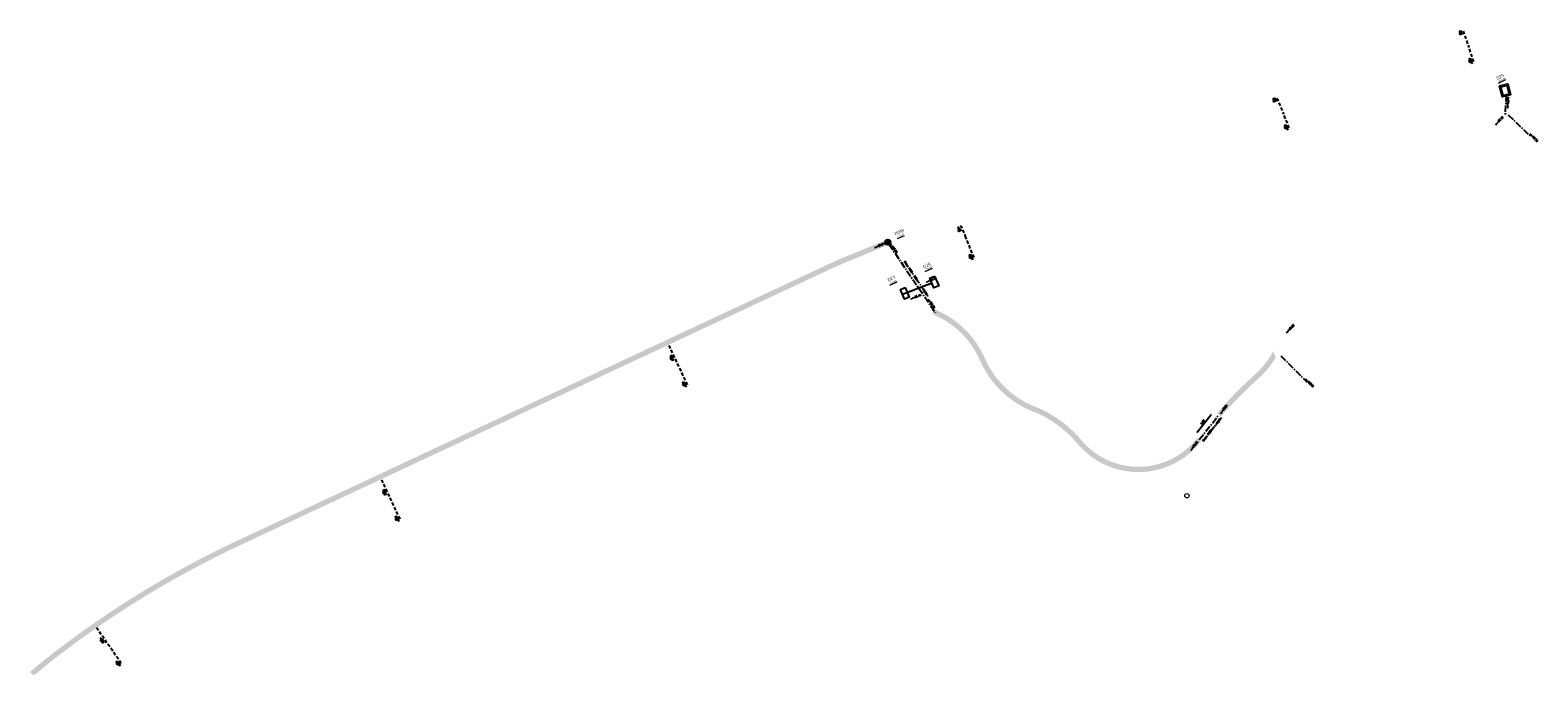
# Model space of a CAD drawing. Header units: metres. Extents: x -47485 to 186063, y 37957 to 328433.
# Tile 9 of 9: x 184432 to 184717, y 328311 to 328433. Entities that reach past the tile are written whole.
import ezdxf
from ezdxf.enums import TextEntityAlignment as Align

# ---------------------------------------------------------------- set-up
doc = ezdxf.new("R2010")
doc.units = ezdxf.units.M
doc.header["$LTSCALE"] = 0.2
doc.linetypes.add('CENTERX5', pattern=[10, 6.25, -1.25, 1.25, -1.25])
doc.linetypes.add('HIDDEN2', pattern=[4.762499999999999, 3.175, -1.5875])
for name, color, linetype, lineweight in [('GM-C3D-RIO-DWA-PUTNUMMER', 32, 'Continuous', 18), ('GM-C3D-RIO-HWA-PUTNUMMER', 160, 'Continuous', 18), ('N-OI-RI-HWA_RIOOLPUT_METSELWERK 2m', 7, 'Continuous', 25), ('X-XX-AL-DETAIL1-G', 7, 'Continuous', 18), ('X-XX-AL-M', 7, 'Continuous', 18)]:
    doc.layers.add(name, color=color, linetype=linetype, lineweight=lineweight)
for name, color, linetype in [('O_RIO_A_WATER', 254, 'Continuous'), ('O_RIO_L_KOLKAANSLUITING', 1, 'HIDDEN2'), ('O_RIO_L_STRENG_RWA', 7, 'CENTERX5'), ('O_RIO_T_018_BUISDIAMETER', 1, 'Continuous'), ('O_RIO_T_VLOEIVLAK', 7, 'Continuous'), ('O_RIO_Z_KOLK', 1, 'Continuous'), ('O_RIO_Z_PUT_DWA', 3, 'Continuous'), ('O_RIO_Z_PUT_RWA', 4, 'Continuous'), ('V_RIO_L_STRENG', 1, 'ZIGZAG3')]:
    doc.layers.add(name, color=color, linetype=linetype)
doc.styles.add('ROMANS', font='romans.shx', dxfattribs={"width": 0.9})
doc.styles.add('ROMANS1_200_18', font='romans.shx', dxfattribs={"width": 0.9, "height": 0.36})
doc.styles.add('STAGCAD', font='isocpeur.ttf', dxfattribs={"width": 0.96})
doc.linetypes.add('ZIGZAG3', pattern='A,0.000508,-1.016,[131,ltypeshp.shx,S=1.016,R=0,X=-1.016,Y=0],-2.032,[131,ltypeshp.shx,S=1.016,R=180,X=1.016,Y=0],-1.016', length=4.064508)
doc.dimstyles.new('1_200', dxfattribs={"dimscale": 0.2, "dimtxt": 1.8, "dimasz": 1.8, "dimexe": 1.8, "dimexo": 0.625, "dimgap": 0.9, "dimtad": 1, "dimlfac": -1, "dimzin": 0, "dimdsep": 46, "dimtxsty": 'ROMANS', "dimcen": 0.9, "dimse1": 1, "dimse2": 1, "dimadec": 0, "dimazin": 0, "dimtfac": 1, "dimtix": 1, "dimtofl": 0, "dimtmove": 2, "dimatfit": 3, "dimfxl": 1, "dimtolj": 1, "dimtzin": 0, "dimarcsym": 0})

# ---------------------------------------------------------------- blocks, each defined once
blk = doc.blocks.new('Put DWA')
at = {"layer": 'O_RIO_Z_PUT_DWA'}
h = blk.add_hatch(color=0, dxfattribs=at)
edge = h.paths.add_edge_path()
edge.add_arc((0, 0), 0.5, 0, 360)
at = {"color": 0}
blk.add_circle((0, 0), 0.5, dxfattribs=at)
blk = doc.blocks.new('KOLK_200')
at = {"color": 0}
for p, q in [((-0.2250000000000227, -0.1499999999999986), (0.2250000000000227, 0.1499999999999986)), ((-0.2250000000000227, 0.1499999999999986), (0.2250000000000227, -0.1499999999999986))]:
    blk.add_line(p, q, dxfattribs=at)
blk.add_lwpolyline([(-0.2250000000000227, 0.1499999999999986), (0.2250000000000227, 0.1499999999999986), (0.2250000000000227, -0.1499999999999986), (-0.2250000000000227, -0.1499999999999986)], close=True, dxfattribs=at)
at = {"color": 0, "style": 'ROMANS1_200_18', "width": 0.9}
blk.add_attdef('XX', text='', height=0.36, dxfattribs=at).set_placement((0, 0.1499999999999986), align=Align.BOTTOM_CENTER)
blk.add_attdef('XX', text='', height=0.36, dxfattribs=at).set_placement((0, -0.2700000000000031), align=Align.TOP_CENTER)
blk = doc.blocks.new('*D115')
at = {"layer": 'Defpoints', "color": 0, "transparency": 16777216}
for p in [(184655.7061765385, 328360.7266425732), (184656.42817254, 328360.1605515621), (184653.3430814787, 328356.2258072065)]:
    blk.add_point(p, dxfattribs=at)
at = {"layer": 'X-XX-AL-M', "color": 0, "lineweight": -2, "transparency": 16777216}
blk.add_line((184652.8432120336, 328357.0751998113), (184655.484049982, 328360.4433409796), dxfattribs=at)
at = {"layer": 'X-XX-AL-M', "color": 0, "transparency": 16777216}
for points in [[(184655.4368330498, 328360.4803620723), (184655.5312669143, 328360.4063198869), (184655.7061765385, 328360.7266425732)], [(184652.7959951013, 328357.112220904), (184652.8904289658, 328357.0381787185), (184652.6210854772, 328356.7918982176)]]:
    blk.add_solid(points, dxfattribs=at)
at = {"layer": 'X-XX-AL-M', "color": 0, "transparency": 16777216, "insert": (184653.8803294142, 328358.9813969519), "char_height": 0.36, "attachment_point": 5, "rotation": 51.90128600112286, "style": 'ROMANS'}
blk.add_mtext('\\A1;5.00', dxfattribs=at)

msp = doc.modelspace()

# ---------------------------------------------------------------- hatches: boundary and pattern name
at = {"layer": 'O_RIO_A_WATER'}
h = msp.add_hatch(color=256, dxfattribs=at)
edge = h.paths.add_edge_path()
edge.add_line((184432.3957604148, 328311.0435383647), (184431.9821971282, 328311.0828814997))
edge.add_line((184431.9821971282, 328311.0828814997), (184431.5323447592, 328311.6273231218))
edge.add_line((184431.5323447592, 328311.6273231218), (184434.1811899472, 328313.8159678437))
edge.add_arc((184549.9626459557, 328167.6601441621), 186.4587631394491, 114.9489373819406, 128.3854974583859, ccw=False)
edge.add_line((184471.3124037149, 328336.7193342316), (184514.6302850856, 328356.9860679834))
edge.add_line((184514.6302850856, 328356.9860679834), (184531.6965340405, 328364.9625872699))
edge.add_line((184531.6965340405, 328364.9625872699), (184582.2636411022, 328388.6230000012))
edge.add_arc((184628.5429826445, 328289.7146447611), 109.2000008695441, 112.1933717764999, 115.07495174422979, ccw=False)
edge.add_line((184587.2944649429, 328390.8244859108), (184593.6998440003, 328393.4376083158))
edge.add_line((184593.6998440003, 328393.4376083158), (184594.0775776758, 328392.5116940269))
edge.add_line((184594.0775776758, 328392.5116940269), (184587.6721986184, 328389.898571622))
edge.add_arc((184628.5429825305, 328289.7146450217), 108.2000005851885, 112.1933717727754, 115.0749517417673)
edge.add_line((184582.6874446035, 328387.7172458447), (184532.1195710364, 328364.0564745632))
edge.add_line((184532.1195710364, 328364.0564745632), (184515.0544116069, 328356.0804647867))
edge.add_line((184515.0544116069, 328356.0804647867), (184471.7342142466, 328335.8126476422))
edge.add_arc((184549.9699358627, 328167.6465676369), 185.474145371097, 114.9492104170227, 128.3750816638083)
edge.add_line((184434.8263089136, 328313.0515323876), (184432.3957604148, 328311.0435383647))
h = msp.add_hatch(color=256, dxfattribs=at)
h.dxf.hatch_style = 1
edge = h.paths.add_edge_path()
edge.add_line((184602.9558795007, 328379.3582875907), (184604.1933145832, 328378.7250522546))
edge.add_arc((184596.5305874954, 328364.1221447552), 16.49127932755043, 22.97280275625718, 62.312214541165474, ccw=False)
edge.add_arc((184628.4872008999, 328378.0666264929), 18.37695806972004, 204.1142105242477, 250.5561662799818)
edge.add_arc((184613.5145472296, 328340.8510135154), 21.76919528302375, 40.02431088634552, 65.99725163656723, ccw=False)
edge.add_arc((184641.6977481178, 328364.5638121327), 15.0627373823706, 220.1521848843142, 322.3721998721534)
edge.add_line((184653.6273382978, 328355.3675663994), (184652.8472981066, 328355.979167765))
edge.add_arc((184641.7031420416, 328364.5759882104), 14.07471264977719, 220.1795161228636, 322.35270151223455, ccw=False)
edge.add_arc((184613.5145472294, 328340.8510135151), 22.76919528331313, 40.02769890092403, 65.9972516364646)
edge.add_arc((184630.0600329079, 328382.2238262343), 21.82380680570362, 250.47988576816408, 250.50421813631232, ccw=False)
edge.add_line((184622.7678749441, 328361.6543591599), (184622.6165895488, 328361.7079919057))
edge.add_arc((184628.5062164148, 328378.0810610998), 17.40014653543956, 204.1525438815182, 250.21561709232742, ccw=False)
edge.add_arc((184596.5305874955, 328364.1221447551), 17.49127932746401, 23.017637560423, 62.32925588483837)
edge.add_line((184604.6533608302, 328379.6129615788), (184603.4114288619, 328380.248498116))
edge.add_arc((184603.1836541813, 328379.8033928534), 0.4999999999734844, 62.89971333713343, 242.8997133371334)
h = msp.add_hatch(color=256, dxfattribs=at)
h.dxf.hatch_style = 1
edge = h.paths.add_edge_path()
edge.add_line((184667.7695821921, 328371.2973994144), (184667.2289495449, 328372.3946694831))
edge.add_arc((184654.0150322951, 328379.2063811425), 14.86630501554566, 310.9672522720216, 332.72910938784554, ccw=False)
edge.add_arc((184718.4356267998, 328307.3035877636), 81.6760955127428, 132.020638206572, 139.2093422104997)
edge.add_line((184656.5985252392, 328360.6623494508), (184657.3863542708, 328360.0446411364))
edge.add_arc((184718.4356267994, 328307.3035877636), 80.67609551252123, 132.0270405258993, 139.1759498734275, ccw=False)
edge.add_arc((184654.0150322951, 328379.2063811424), 15.86630501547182, 311.0010912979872, 330.1007364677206)

# ---------------------------------------------------------------- linework, layer by layer
for points in [[(184603.0633170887, 328386.6523876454), (184603.8332998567, 328384.8065473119), (184602.91037969, 328384.4215559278), (184602.1403969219, 328386.2673962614)], [(184597.4833414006, 328384.5275626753), (184598.2533241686, 328382.6817223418), (184597.3304040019, 328382.2967309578), (184596.5604212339, 328384.1425712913)]]:
    msp.add_lwpolyline(points, close=True)
at = {"layer": 'N-OI-RI-HWA_RIOOLPUT_METSELWERK 2m', "flags": 128}
for points in [[(184710.1959082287, 328422.7483993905), (184711.7470919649, 328423.1406098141), (184712.2741247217, 328421.0562066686), (184710.7229409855, 328420.663996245)], [(184710.4388324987, 328422.6035277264), (184711.6022203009, 328422.8976855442), (184712.0312004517, 328421.2010783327), (184710.8678126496, 328420.9069205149)]]:
    msp.add_lwpolyline(points, close=True, dxfattribs=at)
at = {"layer": 'O_RIO_L_KOLKAANSLUITING', "flags": 128}
for points in [[(184702.8102577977, 328432.831546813), (184702.7267250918, 328433.0906936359), (184703.2562633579, 328433.2654465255), (184704.3746275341, 328430.0766309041)], [(184704.711521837, 328427.3519626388), (184704.8071492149, 328427.0767319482), (184705.3255102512, 328427.2422375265), (184704.3746275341, 328430.0766309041)], [(184667.4908786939, 328420.0829040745), (184667.3910710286, 328420.3362284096), (184667.9084538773, 328420.5442292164), (184669.2268999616, 328417.4328013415)], [(184669.7359999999, 328414.735), (184669.8488985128, 328414.4663916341), (184670.3557134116, 328414.6644545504), (184669.2268999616, 328417.4328013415)], [(184607.7226331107, 328395.4862641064), (184607.5226462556, 328395.9764651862), (184608.0521078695, 328396.2120317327), (184608.8488541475, 328394.3309254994)], [(184609.9675478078, 328390.1380151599), (184610.0804463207, 328389.869406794), (184610.5872612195, 328390.0674697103), (184608.8475902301, 328394.333907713)], [(184555.6151786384, 328365.9968356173), (184555.7414741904, 328365.7342599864), (184556.2376603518, 328365.9576196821), (184552.6358577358, 328373.6560707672)], [(184553.1410734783, 328371.2427453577), (184552.9992640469, 328371.5533741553), (184553.5086973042, 328371.7917179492)], [(184501.1198786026, 328340.5079109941), (184501.2461741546, 328340.2453353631), (184501.742360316, 328340.4686950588), (184498.1405610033, 328348.1671390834)], [(184498.6452946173, 328345.7535998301), (184498.5034851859, 328346.0642286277), (184499.0129184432, 328346.3025724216)], [(184448.2683563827, 328313.0485713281), (184448.4403525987, 328312.8133824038), (184448.8875722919, 328313.123357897), (184444.1361324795, 328319.9615854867)], [(184445.0427873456, 328317.6679816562), (184444.8493963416, 328317.9494067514), (184445.3099365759, 328318.2722576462)]]:
    msp.add_lwpolyline(points, dxfattribs=at)
at = {"layer": 'O_RIO_L_STRENG_RWA', "flags": 128}
for points in [[(184711.4495065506, 328421.0539994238), (184711.2441365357, 328417.1666300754)], [(184711.8404744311, 328417.2590984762), (184716.1466855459, 328413.1221592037)], [(184594.4224323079, 328392.6607564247), (184603.183143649, 328379.7749737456)], [(184597.8406641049, 328383.5939717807), (184602.5168994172, 328385.3648260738)], [(184668.7202522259, 328371.5627074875), (184673.7002260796, 328366.5475765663)], [(184653.2556493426, 328355.6589942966), (184656.9577586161, 328360.3806875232)]]:
    msp.add_lwpolyline(points, dxfattribs=at)
at = {"layer": 'V_RIO_L_STRENG'}
msp.add_lwpolyline([(184596.9349713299, 328383.2446814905), (184602.5445680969, 328385.3754968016)], dxfattribs=at)
at = {"layer": 'X-XX-AL-DETAIL1-G'}
msp.add_circle((184650.8992916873, 328345.0150106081), 0.4, dxfattribs=at)

# ---------------------------------------------------------------- block references
at = {"layer": 'O_RIO_Z_KOLK'}
ref = msp.add_blockref('KOLK_200', (184702.8598555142, 328432.6899838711), dxfattribs=dict(at, rotation=19.30832024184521))
ref.add_attrib('XX', 'sk', dxfattribs={"layer": '0', "color": 0, "height": 0.3599999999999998, "rotation": 19.30832024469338, "style": 'ROMANS1_200_18', "width": 0.9}).set_placement((184702.8102577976, 328432.831546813), align=Align.BOTTOM_CENTER)
ref = msp.add_blockref('KOLK_200', (184704.6637885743, 328427.4941650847), dxfattribs=dict(at, rotation=18.5554180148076))
ref.add_attrib('XX', 'sk', dxfattribs={"layer": '0', "color": 0, "height": 0.3599999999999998, "rotation": 18.55541801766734, "style": 'ROMANS1_200_18', "width": 0.9}).set_placement((184704.6160553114, 328427.6363675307), align=Align.BOTTOM_CENTER)
ref = msp.add_blockref('KOLK_200', (184667.5493588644, 328419.9447734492), dxfattribs=dict(at, rotation=22.94627399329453))
ref.add_attrib('XX', 'sk', dxfattribs={"layer": '0', "color": 0, "height": 0.3599999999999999, "rotation": 22.94627399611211, "style": 'ROMANS1_200_18', "width": 0.9}).set_placement((184667.4908786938, 328420.0829040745), align=Align.BOTTOM_CENTER)
ref = msp.add_blockref('KOLK_200', (184669.6793399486, 328414.8738871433), dxfattribs=dict(at, rotation=22.19337176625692))
ref.add_attrib('XX', 'sk', dxfattribs={"layer": '0', "color": 0, "height": 0.3599999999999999, "rotation": 22.19337176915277, "style": 'ROMANS1_200_18', "width": 0.9}).set_placement((184669.6226798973, 328415.0127742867), align=Align.BOTTOM_CENTER)
ref = msp.add_blockref('KOLK_200', (184607.7811132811, 328395.348133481), dxfattribs=dict(at, rotation=22.94627399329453))
ref.add_attrib('XX', 'sk', dxfattribs={"layer": '0', "color": 0, "height": 0.3599999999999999, "rotation": 22.94627399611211, "style": 'ROMANS1_200_18', "width": 0.9}).set_placement((184607.7226331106, 328395.4862641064), align=Align.BOTTOM_CENTER)
ref = msp.add_blockref('KOLK_200', (184609.9108877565, 328390.2769023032), dxfattribs=dict(at, rotation=22.19337176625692))
ref.add_attrib('XX', 'sk', dxfattribs={"layer": '0', "color": 0, "height": 0.3599999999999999, "rotation": 22.19337176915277, "style": 'ROMANS1_200_18', "width": 0.9}).set_placement((184609.8542277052, 328390.4157894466), align=Align.BOTTOM_CENTER)
ref = msp.add_blockref('KOLK_200', (184553.2213135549, 328371.1146386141), dxfattribs=dict(at, rotation=205.0828831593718))
ref.add_attrib('XX', 'sk', dxfattribs={"layer": '0', "color": 0, "height": 0.3599999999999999, "rotation": 205.0828831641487, "style": 'ROMANS1_200_18', "width": 0.9}).set_placement((184553.2849028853, 328370.9787842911), align=Align.BOTTOM_CENTER)
ref = msp.add_blockref('KOLK_200', (184555.551589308, 328366.1326899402), dxfattribs=dict(at, rotation=25.0828831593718))
ref.add_attrib('XX', 'sk', dxfattribs={"layer": '0', "color": 0, "height": 0.3599999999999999, "rotation": 25.08288316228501, "style": 'ROMANS1_200_18', "width": 0.9}).set_placement((184555.4879999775, 328366.2685442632), align=Align.BOTTOM_CENTER)
ref = msp.add_blockref('KOLK_200', (184498.7255346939, 328345.6254930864), dxfattribs=dict(at, rotation=205.0828831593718))
ref.add_attrib('XX', 'sk', dxfattribs={"layer": '0', "color": 0, "height": 0.3599999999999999, "rotation": 205.0828831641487, "style": 'ROMANS1_200_18', "width": 0.9}).set_placement((184498.7891240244, 328345.4896387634), align=Align.BOTTOM_CENTER)
ref = msp.add_blockref('KOLK_200', (184501.0562892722, 328340.6437653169), dxfattribs=dict(at, rotation=25.0828831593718))
ref.add_attrib('XX', 'sk', dxfattribs={"layer": '0', "color": 0, "height": 0.3599999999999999, "rotation": 25.08288316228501, "style": 'ROMANS1_200_18', "width": 0.9}).set_placement((184500.9926999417, 328340.7796196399), align=Align.BOTTOM_CENTER)
ref = msp.add_blockref('KOLK_200', (184445.1439724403, 328317.5556812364), dxfattribs=dict(at, rotation=215.0413099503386))
ref.add_attrib('XX', 'sk', dxfattribs={"layer": '0', "color": 0, "height": 0.3599999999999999, "rotation": 215.0413099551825, "style": 'ROMANS1_200_18', "width": 0.9}).set_placement((184445.2300974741, 328317.4328704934), align=Align.BOTTOM_CENTER)
ref = msp.add_blockref('KOLK_200', (184448.1810925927, 328313.1705755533), dxfattribs=dict(at, rotation=35.57432849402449))
ref.add_attrib('XX', 'sk', dxfattribs={"layer": '0', "color": 0, "height": 0.3599999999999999, "rotation": 35.57432849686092, "style": 'ROMANS1_200_18', "width": 0.9}).set_placement((184448.0938288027, 328313.2925797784), align=Align.BOTTOM_CENTER)
at = {"layer": 'O_RIO_Z_PUT_RWA', "rotation": 337.7954352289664}
msp.add_blockref('Put DWA', (184594.1833215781, 328393.0998760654), dxfattribs=at)

# ---------------------------------------------------------------- texts
at = {"layer": 'GM-C3D-RIO-DWA-PUTNUMMER', "color": 7, "linetype": 'Continuous', "lineweight": 18, "attachment_point": 2, "rotation": 25.560000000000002, "style": 'STAGCAD'}
for s, insert, char_height in [('D29', (184710.1704018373, 328424.7309991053, 148.0953392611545), 0.6), ('{\\L+69.80}', (184710.5193202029, 328424.0144217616, 148.0953392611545), 0.36), ('D28', (184601.4434547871, 328388.9844213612, 148.0953392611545), 0.6), ('D27', (184594.7373176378, 328386.4979043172, 148.0953392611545), 0.5999999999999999), ('{\\L+70.40}', (184601.7923731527, 328388.2678440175, 148.0953392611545), 0.36), ('{\\L+70.40}', (184595.0758340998, 328385.6639938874, 148.0953392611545), 0.36)]:
    msp.add_mtext(s, dxfattribs=dict(at, insert=insert, char_height=char_height))
at = {"layer": 'GM-C3D-RIO-HWA-PUTNUMMER', "color": 160, "linetype": 'Continuous', "lineweight": 18, "attachment_point": 8, "rotation": 22.344031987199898, "style": 'STAGCAD'}
for s, insert, char_height in [('{\\fISOCPEUR|b0|i1|c0|p34;H018}', (184596.3837012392, 328394.7307991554, 73.12805686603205), 0.5999999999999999), ('{\\L+73.13}', (184596.6790946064, 328394.158489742, 73.12805686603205), 0.36)]:
    msp.add_mtext(s, dxfattribs=dict(at, insert=insert, char_height=char_height))
at = {"layer": 'O_RIO_T_018_BUISDIAMETER', "color": 170, "style": 'ROMANS1_200_18', "width": 0.9}
for s, rotation, p in [('Beton 1000 x 500mm - L=15,50m', 303.7365821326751, (184599.3501884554, 328385.9920156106)), ('Beton %%C800mm L=6,00m', 51.90128600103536, (184655.8991915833, 328357.4509814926))]:
    msp.add_text(s, height=0.36, rotation=rotation, dxfattribs=at).set_placement(p, align=Align.BOTTOM_CENTER)
at = {"layer": 'O_RIO_T_VLOEIVLAK', "char_height": 0.36, "width": 10.60417571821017, "attachment_point": 1, "style": 'ROMANS1_200_18'}
for s, insert, rotation in [('vv=68.46', (184711.5219276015, 328418.5485883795), 86.54838019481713), ('vv=68.50', (184709.248558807, 328415.5442128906), 45.23849798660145), ('vv=68.50', (184716.0796145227, 328413.8351350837), 314.7984670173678), ('vv=69.21', (184591.5550401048, 328392.2696399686, -73.0618246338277), 22.19337176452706), ('vv=69.20', (184594.870846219, 328392.9399318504), 303.73658213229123), ('vv=68.13', (184601.3546162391, 328385.7591984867), 20.74129087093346), ('vv=68.13', (184598.4385815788, 328382.5609397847), 20.74129087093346), ('\\pxt4;vv=69.20', (184602.0351950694, 328382.422439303), 303.73658213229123), ('\\pxt4;vv=69.00', (184669.6120362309, 328376.1139204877), 44.968070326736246), ('vv=69.00', (184673.5626719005, 328367.2762271), 314.7984670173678), ('vv=69.04', (184657.1039548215, 328360.7391777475), 51.90128600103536), ('vv=69.05', (184651.4707817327, 328353.7786419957), 51.90128600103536)]:
    msp.add_mtext(s, dxfattribs=dict(at, insert=insert, rotation=rotation))

# ---------------------------------------------------------------- dimensions: what is measured, and where the dimension line sits
at = {"layer": 'X-XX-AL-M'}
dim = msp.add_aligned_dim(p1=(184653.3430814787, 328356.2258072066), p2=(184656.42817254, 328360.1605515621), distance=0.917462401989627, dimstyle='1_200', dxfattribs=at)
dim.commit()
dim.dimension.update_dxf_attribs({"geometry": '*D115', "text_midpoint": (184653.8803294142, 328358.9813969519)})

doc.saveas('drawing.dxf')
